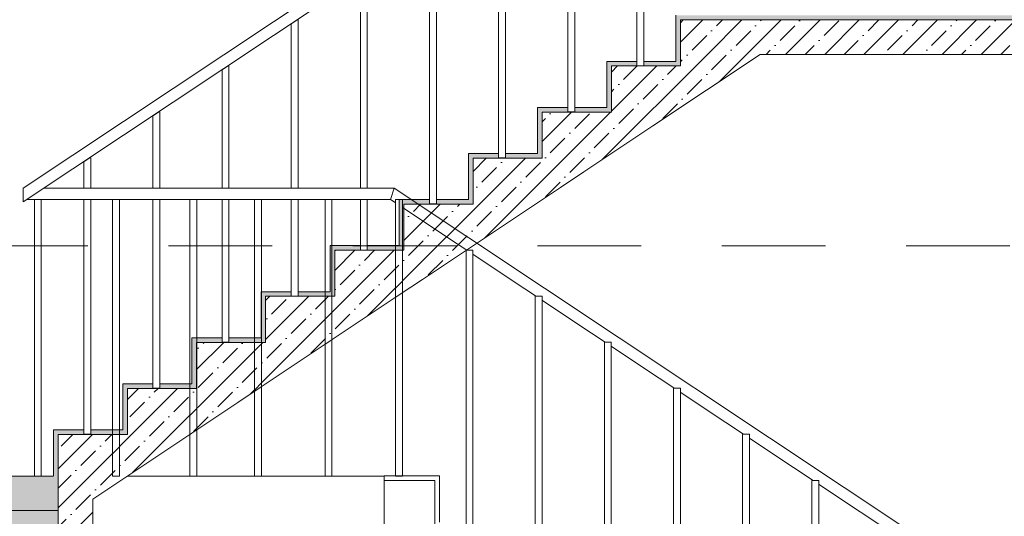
# Model space of a CAD drawing. Header units: millimetres. Extents: x -7244646 to -5701154, y 5723682 to 6071635.
# Tile 39 of 256: x -6390260 to -6385988, y 5738634 to 5740790. Entities that reach past the tile are written whole.
import ezdxf

# ---------------------------------------------------------------- set-up
doc = ezdxf.new("R2010")
doc.units = ezdxf.units.MM
doc.header["$MEASUREMENT"] = 0
doc.set_wipeout_variables(frame=1)
doc.linetypes.add('Dashed', pattern=[800, 450, -350])
doc.linetypes.add('Wipeout_Contour', pattern=[1000, 0, -1000])
for name, color, linetype, lineweight in [('0_Ном._пера__1', 7, 'Continuous', 0), ('0_Ном._пера__21', 7, 'Continuous', 5), ('АР-вертикальная связь - Лестница.АР_Ном._пера__1', 7, 'Continuous', 0), ('АР-вертикальная связь - Лестница.АР_Ном._пера__120', 7, 'Continuous', 0), ('АР-Перекрытия_Приямки.АР_Ном._пера__1', 7, 'Continuous', 0), ('АР-Перекрытия_Приямки.АР_Ном._пера__120', 7, 'Continuous', 0), ('АР-Стены внешние_Балконы _ лоджии.АР_Ном._пера__101', 252, 'Continuous', 0), ('АР-Стены_внутренние_пилоны.АР_Ном._пера__120', 7, 'Continuous', 0), ('АР-Чертеж-Размеры.АР_Ном._пера__1', 7, 'Continuous', 0)]:
    doc.layers.add(name, color=color, linetype=linetype, lineweight=lineweight)
for name, color, linetype in [('АР-вертикальная связь - Лестница.АР', 7, 'Continuous'), ('АР-Перекрытия_Приямки.АР', 7, 'Continuous'), ('АР-Чертеж-Размеры.АР', 7, 'Continuous')]:
    doc.layers.add(name, color=color, linetype=linetype)
doc.styles.add('РЎР“Р•РќР•Р\xa0Р\x98Р\xa0_РЎРўР\x98Р›Р¬_2', font='arial.ttf')
doc.dimstyles.new('СГЕНЕРИР_СТИЛЬ__1', dxfattribs={"dimtxt": 500, "dimasz": 237.5, "dimexe": 0.18, "dimexo": 43263.067461, "dimgap": 0, "dimtad": 1, "dimlfac": 0.001, "dimzin": 0, "dimdsep": 46, "dimtxsty": 'РЎР“Р•РќР•Р\xa0Р\x98Р\xa0_РЎРўР\x98Р›Р¬_2', "dimblk": 'ARROWHEAD_6', "dimblk1": 'ARROWHEAD_6', "dimblk2": 'ARROWHEAD_6', "dimcen": 0.09, "dimclrd": 7, "dimclre": 7, "dimclrt": 7, "dimadec": 0, "dimazin": 0, "dimtfac": 1, "dimtdec": 4, "dimtmove": 2, "dimatfit": 3, "dimfxl": 1, "dimtolj": 1, "dimtzin": 0, "dimarcsym": 0})
pattern_1 = [(45, (-7387333.12, 5739809.18), (-84.852814, 84.852814), []), (45, (-7387375.54, 5739851.61), (-84.852814, 84.852814), [90, -30, 0, -30])]

# ---------------------------------------------------------------- blocks, each defined once
blk = doc.blocks.new('*D52', base_point=(-7387333.1, 5739809.2))
at = {"layer": 'АР-Чертеж-Размеры.АР_Ном._пера__1', "color": 7, "linetype": 'Continuous', "lineweight": 0, "transparency": 16777216}
for p, q in [((-6411439.3, 5858499.2), (-6411439.3, 5858686.7)), ((-6411314.3, 5858374.2), (-6411564.3, 5858624.2)), ((-6388218.7, 5858499.2), (-6411673.7, 5858499.2)), ((-6411439.3, 5738589.2), (-6411439.3, 5858499.2)), ((-6411564.3, 5738714.2), (-6411314.3, 5738464.2)), ((-6411204.9, 5738589.2), (-6411673.7, 5738589.2)), ((-6411439.3, 5738401.7), (-6411439.3, 5738589.2))]:
    blk.add_line(p, q, dxfattribs=at)
at = {"layer": 'АР-Чертеж-Размеры.АР_Ном._пера__1', "color": 7, "lineweight": 0, "transparency": 16777216, "insert": (-6411889.3, 5853972.3), "char_height": 500, "attachment_point": 7, "rotation": 90, "style": 'РЎР“Р•РќР•Р\xa0Р\x98Р\xa0_РЎРўР\x98Р›Р¬_2'}
blk.add_mtext('\\A1;{\\pql;\\fArial|b0|i0|c204|p0;\\W1.000000;119,91}', dxfattribs=at)
blk = doc.blocks.new('ARROWHEAD_6')
at = {"color": 0, "linetype": 'Continuous', "lineweight": 0}
for p, q in [((-0.5, -0.5), (0.5, 0.5)), ((0, 0), (-1, 0))]:
    blk.add_line(p, q, dxfattribs=at)

msp = doc.modelspace()

# ---------------------------------------------------------------- hatches: boundary and pattern name
at = {"layer": '0_Ном._пера__1', "linetype": 'Continuous', "lineweight": 0}
h = msp.add_hatch(dxfattribs=at)
h.set_pattern_fill('ЖЕЛЕЗОБЕТОН__PROJECT__0003', style=0, pattern_type=2)
h.set_pattern_definition(pattern_1)
h.paths.add_polyline_path([(-6390092.718, 5738409.18), (-6401201.293, 5738409.18), (-6401201.293, 5738659.18), (-6390092.718, 5738659.18)])
at = {"layer": 'АР-вертикальная связь - Лестница.АР_Ном._пера__1', "linetype": 'Continuous', "lineweight": 0, "true_color": 0x000000}
for points in [[(-6387412.719, 5740789.4), (-6385862.134, 5740789.4), (-6385862.134, 5740809.4), (-6387412.719, 5740809.4)], [(-6387412.719, 5740789.4), (-6387412.719, 5740609.4), (-6387392.719, 5740609.4), (-6387392.719, 5740789.4)], [(-6387712.719, 5740589.4), (-6387392.719, 5740589.4), (-6387392.719, 5740609.4), (-6387712.719, 5740609.4)], [(-6387712.719, 5740589.4), (-6387712.719, 5740409.4), (-6387692.719, 5740409.4), (-6387692.719, 5740589.4)], [(-6388012.719, 5740389.4), (-6387692.719, 5740389.4), (-6387692.719, 5740409.4), (-6388012.719, 5740409.4)], [(-6388012.719, 5740389.4), (-6388012.719, 5740209.4), (-6387992.719, 5740209.4), (-6387992.719, 5740389.4)], [(-6388312.718, 5740189.4), (-6387992.719, 5740189.4), (-6387992.719, 5740209.4), (-6388312.718, 5740209.4)], [(-6390112.718, 5738989.4), (-6390112.718, 5738809.4), (-6390092.718, 5738809.4), (-6390092.718, 5738989.4)]]:
    msp.add_hatch(color=18, dxfattribs=at).paths.add_polyline_path(points)
at = {"layer": 'АР-вертикальная связь - Лестница.АР_Ном._пера__1', "linetype": 'Continuous', "lineweight": 0}
h = msp.add_hatch(dxfattribs=at)
h.set_pattern_fill('ЖЕЛЕЗОБЕТОН__PROJECT__0003', style=0, pattern_type=2)
h.set_pattern_definition(pattern_1)
h.paths.add_polyline_path([(-6385862.134, 5740789.4), (-6387392.719, 5740789.4), (-6387392.719, 5740639.4), (-6385862.134, 5740639.4)])

# ---------------------------------------------------------------- linework, layer by layer
at = {"layer": '0_Ном._пера__21', "color": 7, "linetype": 'Continuous', "lineweight": 5, "flags": 128}
msp.add_lwpolyline([(-6390092.718, 5738409.18), (-6401201.293, 5738409.18), (-6401201.293, 5738659.18), (-6390092.718, 5738659.18)], close=True, dxfattribs=at)
at = {"layer": 'АР-вертикальная связь - Лестница.АР_Ном._пера__120', "color": 7, "linetype": 'Continuous', "lineweight": 0}
for p, q in [((-6387412.719, 5740809.4), (-6387412.719, 5740789.4)), ((-6387412.719, 5740789.4), (-6387412.719, 5740609.4)), ((-6387712.719, 5740609.4), (-6387712.719, 5740589.4)), ((-6387412.719, 5740609.4), (-6387712.719, 5740609.4)), ((-6387712.719, 5740589.4), (-6387712.719, 5740409.4)), ((-6388012.719, 5740409.4), (-6388012.719, 5740389.4)), ((-6387712.719, 5740409.4), (-6388012.719, 5740409.4)), ((-6388012.719, 5740389.4), (-6388012.719, 5740209.4)), ((-6388312.718, 5740209.4), (-6388312.718, 5740189.4)), ((-6388012.719, 5740209.4), (-6388312.718, 5740209.4)), ((-6390112.718, 5739009.4), (-6390112.718, 5738989.4)), ((-6390112.718, 5738989.4), (-6390112.718, 5738809.4))]:
    msp.add_line(p, q, dxfattribs=at)
at = {"layer": 'АР-вертикальная связь - Лестница.АР_Ном._пера__120', "color": 7, "linetype": 'Continuous', "lineweight": 5}
for p, q in [((-6387392.719, 5740789.4), (-6387392.719, 5740639.4)), ((-6385862.134, 5740789.4), (-6387392.719, 5740789.4)), ((-6385888.549, 5740639.4), (-6387047.302, 5740639.4)), ((-6387392.719, 5740589.4), (-6387692.719, 5740589.4)), ((-6387692.719, 5740389.4), (-6387992.719, 5740389.4)), ((-6387992.719, 5740189.4), (-6388292.718, 5740189.4)), ((-6390092.718, 5738989.4), (-6390092.718, 5738809.4)), ((-6390092.718, 5738809.4), (-6390092.718, 5738509.4)), ((-6389942.718, 5738709.123), (-6389942.718, 5738409.18))]:
    msp.add_line(p, q, dxfattribs=at)
at = {"layer": 'АР-вертикальная связь - Лестница.АР_Ном._пера__120', "color": 7, "linetype": 'Continuous', "lineweight": 5, "flags": 128}
for points in [[(-6387392.719, 5740639.4), (-6387392.719, 5740609.4), (-6387392.719, 5740589.4)], [(-6387692.719, 5740589.4), (-6387692.719, 5740409.4), (-6387692.719, 5740389.4)], [(-6387992.719, 5740389.4), (-6387992.719, 5740209.4), (-6387992.719, 5740189.4)], [(-6389792.718, 5739189.4), (-6389792.718, 5739009.4), (-6389792.718, 5738989.4)]]:
    msp.add_lwpolyline(points, dxfattribs=at)
at = {"layer": 'АР-Перекрытия_Приямки.АР_Ном._пера__120', "color": 7, "linetype": 'Continuous', "lineweight": 5}
msp.add_line((-6390113.28, 5738659.18), (-6393618.183, 5738659.18), dxfattribs=at)

# ---------------------------------------------------------------- wipeouts: each hides what was drawn before it
at = {"color": 254, "linetype": 'Wipeout_Contour', "lineweight": 0, "ltscale": 34347887.50529362}
msp.add_wipeout([(-6388635.583, 5740059.18), (-6388650.994, 5740009.18), (-6386030.31, 5738265.728), (-6386030.31, 5738325.784)], dxfattribs=at)
at = {"color": 254, "linetype": 'Wipeout_Contour', "lineweight": 0, "ltscale": 34357003.5942128}
msp.add_wipeout([(-6390165.988, 5738809.18), (-6390165.988, 5740009.18), (-6390195.988, 5740009.18), (-6390195.988, 5738809.18)], dxfattribs=at)
at = {"color": 254, "linetype": 'Wipeout_Contour', "lineweight": 0, "ltscale": 34355993.37848372}
msp.add_wipeout([(-6389826.518, 5738809.18), (-6389826.518, 5740009.18), (-6389856.518, 5740009.18), (-6389856.518, 5738809.18)], dxfattribs=at)
at = {"color": 254, "linetype": 'Wipeout_Contour', "lineweight": 0, "ltscale": 34354997.61786141}
msp.add_wipeout([(-6389491.898, 5738809.18), (-6389491.898, 5740009.18), (-6389521.898, 5740009.18), (-6389521.898, 5738809.18)], dxfattribs=at)
at = {"color": 254, "linetype": 'Wipeout_Contour', "lineweight": 0, "ltscale": 34354160.61970015}
msp.add_wipeout([(-6389210.622, 5738809.18), (-6389210.622, 5740009.18), (-6389240.622, 5740009.18), (-6389240.622, 5738809.18)], dxfattribs=at)
at = {"color": 254, "linetype": 'Wipeout_Contour', "lineweight": 0, "ltscale": 34353251.48516904}
msp.add_wipeout([(-6388905.099, 5738809.18), (-6388905.099, 5740009.18), (-6388935.099, 5740009.18), (-6388935.099, 5738809.18)], dxfattribs=at)
at = {"color": 254, "linetype": 'Wipeout_Contour', "lineweight": 0, "ltscale": 34350795.28095143}
msp.add_wipeout([(-6388678.549, 5738809.18), (-6388678.549, 5738709.4), (-6388678.428, 5738709.4), (-6388678.428, 5738809.18)], dxfattribs=at).dxf.layer = 'АР-Перекрытия_Приямки.АР'

# ---------------------------------------------------------------- next in the draw order: hatches: boundary and pattern name
at = {"layer": 'АР-вертикальная связь - Лестница.АР_Ном._пера__1', "linetype": 'Continuous', "lineweight": 0, "true_color": 0x000000}
for points in [[(-6388312.718, 5740189.4), (-6388312.718, 5740009.4), (-6388292.718, 5740009.4), (-6388292.718, 5740189.4)], [(-6388912.718, 5739789.4), (-6388912.718, 5739609.4), (-6388892.718, 5739609.4), (-6388892.718, 5739789.4)], [(-6389212.718, 5739589.4), (-6388892.718, 5739589.4), (-6388892.718, 5739609.4), (-6389212.718, 5739609.4)], [(-6389212.718, 5739589.4), (-6389212.718, 5739409.4), (-6389192.718, 5739409.4), (-6389192.718, 5739589.4)], [(-6389512.718, 5739389.4), (-6389192.718, 5739389.4), (-6389192.718, 5739409.4), (-6389512.718, 5739409.4)], [(-6389512.718, 5739389.4), (-6389512.718, 5739209.4), (-6389492.718, 5739209.4), (-6389492.718, 5739389.4)], [(-6389812.718, 5739189.4), (-6389492.718, 5739189.4), (-6389492.718, 5739209.4), (-6389812.718, 5739209.4)], [(-6389812.718, 5739189.4), (-6389812.718, 5739009.4), (-6389792.718, 5739009.4), (-6389792.718, 5739189.4)], [(-6390112.718, 5738989.4), (-6389792.718, 5738989.4), (-6389792.718, 5739009.4), (-6390112.718, 5739009.4)]]:
    msp.add_hatch(color=18, dxfattribs=at).paths.add_polyline_path(points)
at = {"layer": 'АР-Перекрытия_Приямки.АР_Ном._пера__1', "linetype": 'Continuous', "lineweight": 0, "true_color": 0x000000}
msp.add_hatch(color=18, dxfattribs=at).paths.add_polyline_path([(-6393618.183, 5738809.18), (-6393618.183, 5738659.18), (-6390092.718, 5738659.18), (-6390092.718, 5738809.18)])

# ---------------------------------------------------------------- next in the draw order: linework, layer by layer
at = {"layer": '0_Ном._пера__1', "color": 7, "linetype": 'Continuous', "lineweight": 0, "flags": 128}
for points in [[(-6388635.583, 5740059.18), (-6388650.994, 5740009.18), (-6386030.31, 5738265.728), (-6386030.31, 5738325.784)], [(-6390165.988, 5738809.18), (-6390165.988, 5740009.18), (-6390195.988, 5740009.18), (-6390195.988, 5738809.18)], [(-6389826.518, 5738809.18), (-6389826.518, 5740009.18), (-6389856.518, 5740009.18), (-6389856.518, 5738809.18)], [(-6389491.898, 5738809.18), (-6389491.898, 5740009.18), (-6389521.898, 5740009.18), (-6389521.898, 5738809.18)], [(-6389210.622, 5738809.18), (-6389210.622, 5740009.18), (-6389240.622, 5740009.18), (-6389240.622, 5738809.18)], [(-6388905.099, 5738809.18), (-6388905.099, 5740009.18), (-6388935.099, 5740009.18), (-6388935.099, 5738809.18)]]:
    msp.add_lwpolyline(points, close=True, dxfattribs=at)
at = {"layer": 'АР-вертикальная связь - Лестница.АР_Ном._пера__120', "color": 7, "linetype": 'Continuous', "lineweight": 0}
for p, q in [((-6388312.718, 5740189.4), (-6388312.718, 5740009.4)), ((-6388912.718, 5739809.4), (-6388912.718, 5739789.4)), ((-6388912.718, 5739789.4), (-6388912.718, 5739609.4)), ((-6389212.718, 5739609.4), (-6389212.718, 5739589.4)), ((-6388912.718, 5739609.4), (-6389212.718, 5739609.4)), ((-6389212.718, 5739589.4), (-6389212.718, 5739409.4)), ((-6389512.718, 5739409.4), (-6389512.718, 5739389.4)), ((-6389212.718, 5739409.4), (-6389512.718, 5739409.4)), ((-6389512.718, 5739389.4), (-6389512.718, 5739209.4)), ((-6389812.718, 5739209.4), (-6389812.718, 5739189.4)), ((-6389512.718, 5739209.4), (-6389812.718, 5739209.4)), ((-6389812.718, 5739189.4), (-6389812.718, 5739009.4)), ((-6389812.718, 5739009.4), (-6390112.718, 5739009.4))]:
    msp.add_line(p, q, dxfattribs=at)
at = {"layer": 'АР-вертикальная связь - Лестница.АР_Ном._пера__120', "color": 7, "linetype": 'Continuous', "lineweight": 5}
for p, q in [((-6388892.718, 5739589.4), (-6389192.718, 5739589.4)), ((-6389192.718, 5739389.4), (-6389492.718, 5739389.4)), ((-6389492.718, 5739189.4), (-6389792.718, 5739189.4)), ((-6389792.718, 5738989.4), (-6390092.718, 5738989.4))]:
    msp.add_line(p, q, dxfattribs=at)
at = {"layer": 'АР-вертикальная связь - Лестница.АР_Ном._пера__120', "color": 7, "linetype": 'Continuous', "lineweight": 5, "flags": 128}
for points in [[(-6388292.718, 5740189.4), (-6388292.718, 5740009.4), (-6388292.718, 5739989.4)], [(-6388892.718, 5739789.4), (-6388892.718, 5739609.4), (-6388892.718, 5739589.4)], [(-6389192.718, 5739589.4), (-6389192.718, 5739409.4), (-6389192.718, 5739389.4)], [(-6389492.718, 5739389.4), (-6389492.718, 5739209.4), (-6389492.718, 5739189.4)]]:
    msp.add_lwpolyline(points, dxfattribs=at)
at = {"layer": 'АР-Перекрытия_Приямки.АР_Ном._пера__120', "color": 7, "linetype": 'Continuous', "lineweight": 0}
for p, q in [((-6390113.28, 5738809.18), (-6393618.183, 5738809.18)), ((-6389792.632, 5738809.18), (-6388678.549, 5738809.18))]:
    msp.add_line(p, q, dxfattribs=at)

# ---------------------------------------------------------------- next in the draw order: wipeouts: each hides what was drawn before it
at = {"color": 254, "linetype": 'Wipeout_Contour', "lineweight": 0, "ltscale": 34352342.37005387}
msp.add_wipeout([(-6388599.576, 5738809.18), (-6388599.576, 5740009.18), (-6388629.576, 5740009.18), (-6388629.576, 5738809.18)], dxfattribs=at)
at = {"color": 254, "linetype": 'Wipeout_Contour', "lineweight": 0, "ltscale": 34349978.97787262}
msp.add_wipeout([(-6388438.982, 5738809.4), (-6388458.982, 5738809.4), (-6388458.982, 5738609.4), (-6388438.982, 5738609.4)], dxfattribs=at).dxf.layer = 'АР-вертикальная связь - Лестница.АР'

# ---------------------------------------------------------------- next in the draw order: hatches: boundary and pattern name
at = {"layer": 'АР-вертикальная связь - Лестница.АР_Ном._пера__1', "linetype": 'Continuous', "lineweight": 0, "true_color": 0x000000}
for points in [[(-6388612.718, 5739989.4), (-6388292.718, 5739989.4), (-6388292.718, 5740009.4), (-6388612.718, 5740009.4)], [(-6388612.718, 5739989.4), (-6388612.718, 5739809.4), (-6388592.718, 5739809.4), (-6388592.718, 5739989.4)], [(-6388912.718, 5739789.4), (-6388592.718, 5739789.4), (-6388592.718, 5739809.4), (-6388912.718, 5739809.4)]]:
    msp.add_hatch(color=18, dxfattribs=at).paths.add_polyline_path(points)

# ---------------------------------------------------------------- next in the draw order: linework, layer by layer
at = {"layer": '0_Ном._пера__1', "color": 7, "linetype": 'Continuous', "lineweight": 0, "flags": 128}
msp.add_lwpolyline([(-6388599.576, 5738809.18), (-6388599.576, 5740009.18), (-6388629.576, 5740009.18), (-6388629.576, 5738809.18)], close=True, dxfattribs=at)
at = {"layer": 'АР-вертикальная связь - Лестница.АР_Ном._пера__120', "color": 7, "linetype": 'Continuous', "lineweight": 0}
for p, q in [((-6388612.718, 5740009.4), (-6388612.718, 5739989.4)), ((-6388312.718, 5740009.4), (-6388612.718, 5740009.4)), ((-6388612.718, 5739989.4), (-6388612.718, 5739809.4)), ((-6388612.718, 5739809.4), (-6388912.718, 5739809.4)), ((-6388678.549, 5738809.4), (-6388458.982, 5738809.4)), ((-6388458.982, 5738789.4), (-6388678.428, 5738789.4)), ((-6388438.982, 5738809.4), (-6388458.982, 5738809.4))]:
    msp.add_line(p, q, dxfattribs=at)
at = {"layer": 'АР-вертикальная связь - Лестница.АР_Ном._пера__120', "color": 7, "linetype": 'Continuous', "lineweight": 5}
for p, q in [((-6388292.718, 5739989.4), (-6388592.718, 5739989.4)), ((-6388592.718, 5739789.4), (-6388892.718, 5739789.4))]:
    msp.add_line(p, q, dxfattribs=at)
at = {"layer": 'АР-вертикальная связь - Лестница.АР_Ном._пера__120', "color": 7, "linetype": 'Continuous', "lineweight": 5, "flags": 128}
msp.add_lwpolyline([(-6388592.718, 5739989.4), (-6388592.718, 5739809.4), (-6388592.718, 5739789.4)], dxfattribs=at)

# ---------------------------------------------------------------- next in the draw order: wipeouts: each hides what was drawn before it
at = {"color": 254, "linetype": 'Wipeout_Contour', "lineweight": 0, "ltscale": 188893745.8133946}
msp.add_wipeout([(-6388682.802, 5738558.336), (-6386273.151, 5736951.902), (-6386273.151, 5737009.4), (-6386058.982, 5737009.4), (-6386058.982, 5737189.4), (-6386358.982, 5737189.4), (-6386358.982, 5737389.4), (-6386658.982, 5737389.4), (-6386658.982, 5737589.4), (-6386958.982, 5737589.4), (-6386958.982, 5737789.4), (-6387258.982, 5737789.4), (-6387258.982, 5737989.4), (-6387558.982, 5737989.4), (-6387558.982, 5738189.4), (-6387858.982, 5738189.4), (-6387858.982, 5738389.4), (-6388158.982, 5738389.4), (-6388158.982, 5738589.4), (-6388458.982, 5738589.4), (-6388458.982, 5738709.4), (-6388682.802, 5738709.4)], dxfattribs=at).dxf.layer = 'АР-вертикальная связь - Лестница.АР'

# ---------------------------------------------------------------- next in the draw order: hatches: boundary and pattern name
at = {"layer": 'АР-вертикальная связь - Лестница.АР_Ном._пера__1', "linetype": 'Continuous', "lineweight": 0}
h = msp.add_hatch(dxfattribs=at)
h.set_pattern_fill('ЖЕЛЕЗОБЕТОН__PROJECT__0003', style=0, pattern_type=2)
h.set_pattern_definition(pattern_1)
h.paths.add_polyline_path([(-6390092.718, 5738409.18), (-6389942.718, 5738409.18), (-6389942.718, 5738709.123), (-6389912.718, 5738729.123), (-6389812.718, 5738795.789), (-6389712.718, 5738862.456), (-6389612.718, 5738929.123), (-6389512.718, 5738995.789), (-6389412.718, 5739062.456), (-6389312.718, 5739129.123), (-6389212.718, 5739195.789), (-6389112.718, 5739262.456), (-6389012.718, 5739329.123), (-6388912.718, 5739395.789), (-6388812.718, 5739462.456), (-6388712.718, 5739529.123), (-6388612.718, 5739595.789), (-6388512.718, 5739662.456), (-6388412.718, 5739729.123), (-6388312.718, 5739795.789), (-6388212.718, 5739862.456), (-6388112.718, 5739929.123), (-6388012.719, 5739995.789), (-6387912.719, 5740062.456), (-6387812.719, 5740129.123), (-6387712.719, 5740195.789), (-6387612.719, 5740262.456), (-6387512.719, 5740329.123), (-6387047.302, 5740639.4), (-6387392.719, 5740639.4), (-6387392.719, 5740589.4), (-6387692.719, 5740589.4), (-6387692.719, 5740389.4), (-6387992.719, 5740389.4), (-6387992.719, 5740189.4), (-6388292.718, 5740189.4), (-6388292.718, 5739989.4), (-6388592.718, 5739989.4), (-6388592.718, 5739789.4), (-6388892.718, 5739789.4), (-6388892.718, 5739589.4), (-6389192.718, 5739589.4), (-6389192.718, 5739389.4), (-6389492.718, 5739389.4), (-6389492.718, 5739189.4), (-6389792.718, 5739189.4), (-6389792.718, 5738989.4), (-6390092.718, 5738989.4)])

# ---------------------------------------------------------------- next in the draw order: linework, layer by layer
at = {"layer": 'АР-вертикальная связь - Лестница.АР_Ном._пера__120', "color": 7, "linetype": 'Continuous', "lineweight": 0}
for p, q in [((-6388458.982, 5738789.4), (-6388458.982, 5738589.4)), ((-6388438.982, 5738609.4), (-6388438.982, 5738809.4))]:
    msp.add_line(p, q, dxfattribs=at)
at = {"layer": 'АР-вертикальная связь - Лестница.АР_Ном._пера__120', "color": 7, "linetype": 'Continuous', "lineweight": 5, "flags": 128}
msp.add_lwpolyline([(-6387047.302, 5740639.4), (-6387512.719, 5740329.123), (-6387612.719, 5740262.456), (-6387712.719, 5740195.789), (-6387812.719, 5740129.123), (-6387912.719, 5740062.456), (-6388012.719, 5739995.789), (-6388112.718, 5739929.123), (-6388212.718, 5739862.456), (-6388312.718, 5739795.789), (-6388412.718, 5739729.123), (-6388512.718, 5739662.456), (-6388612.718, 5739595.789), (-6388712.718, 5739529.123), (-6388812.718, 5739462.456), (-6388912.718, 5739395.789), (-6389012.718, 5739329.123), (-6389112.718, 5739262.456), (-6389212.718, 5739195.789), (-6389312.718, 5739129.123), (-6389412.718, 5739062.456), (-6389512.718, 5738995.789), (-6389612.718, 5738929.123), (-6389712.718, 5738862.456), (-6389812.718, 5738795.789), (-6389912.718, 5738729.123), (-6389942.718, 5738709.123)], dxfattribs=at)
at = {"layer": 'АР-Перекрытия_Приямки.АР_Ном._пера__120', "color": 7, "linetype": 'Continuous', "lineweight": 0}
msp.add_line((-6388678.549, 5738409.18), (-6388678.549, 5738809.18), dxfattribs=at)
at = {"layer": 'АР-Стены_внутренние_пилоны.АР_Ном._пера__120', "color": 7, "linetype": 'Continuous', "lineweight": 0}
msp.add_line((-6388678.428, 5738809.18), (-6388678.428, 5738709.4), dxfattribs=at)

# ---------------------------------------------------------------- next in the draw order: wipeouts: each hides what was drawn before it
at = {"color": 254, "linetype": 'Wipeout_Contour', "lineweight": 0, "ltscale": 34353986.86456362}
msp.add_wipeout([(-6387581.707, 5740590.4), (-6387581.707, 5741790.4), (-6387551.707, 5741790.4), (-6387551.707, 5740590.4)], dxfattribs=at)
at = {"color": 254, "linetype": 'Wipeout_Contour', "lineweight": 0, "ltscale": 34354344.59552296}
msp.add_wipeout([(-6387881.707, 5740390.4), (-6387881.707, 5741590.4), (-6387851.707, 5741590.4), (-6387851.707, 5740390.4)], dxfattribs=at)
at = {"color": 254, "linetype": 'Wipeout_Contour', "lineweight": 0, "ltscale": 34354702.38330211}
msp.add_wipeout([(-6388181.707, 5740190.4), (-6388181.707, 5741390.4), (-6388151.707, 5741390.4), (-6388151.707, 5740190.4)], dxfattribs=at)
at = {"color": 254, "linetype": 'Wipeout_Contour', "lineweight": 0, "ltscale": 34355060.22789934}
msp.add_wipeout([(-6388481.706, 5739990.4), (-6388481.706, 5741190.4), (-6388451.706, 5741190.4), (-6388451.706, 5739990.4)], dxfattribs=at)
at = {"color": 254, "linetype": 'Wipeout_Contour', "lineweight": 0, "ltscale": 34355418.12925909}
msp.add_wipeout([(-6388781.706, 5739790.4), (-6388781.706, 5740990.4), (-6388751.706, 5740990.4), (-6388751.706, 5739790.4)], dxfattribs=at)
at = {"color": 254, "linetype": 'Wipeout_Contour', "lineweight": 0, "ltscale": 34355776.08754084}
msp.add_wipeout([(-6389081.706, 5739590.4), (-6389081.706, 5740790.4), (-6389051.706, 5740790.4), (-6389051.706, 5739590.4)], dxfattribs=at)
at = {"color": 254, "linetype": 'Wipeout_Contour', "lineweight": 0, "ltscale": 34356134.10258156}
msp.add_wipeout([(-6389381.706, 5739390.4), (-6389381.706, 5740590.4), (-6389351.706, 5740590.4), (-6389351.706, 5739390.4)], dxfattribs=at)
at = {"color": 254, "linetype": 'Wipeout_Contour', "lineweight": 0, "ltscale": 34356492.17443325}
msp.add_wipeout([(-6389681.706, 5739190.4), (-6389681.706, 5740390.4), (-6389651.706, 5740390.4), (-6389651.706, 5739190.4)], dxfattribs=at)
at = {"color": 254, "linetype": 'Wipeout_Contour', "lineweight": 0, "ltscale": 34356850.3030941}
msp.add_wipeout([(-6389981.706, 5738990.4), (-6389981.706, 5740190.4), (-6389951.706, 5740190.4), (-6389951.706, 5738990.4)], dxfattribs=at)

# ---------------------------------------------------------------- next in the draw order: linework, layer by layer
at = {"layer": '0_Ном._пера__1', "color": 7, "linetype": 'Continuous', "lineweight": 0, "flags": 128}
for points in [[(-6387581.707, 5740590.4), (-6387581.707, 5741790.4), (-6387551.707, 5741790.4), (-6387551.707, 5740590.4)], [(-6387881.707, 5740390.4), (-6387881.707, 5741590.4), (-6387851.707, 5741590.4), (-6387851.707, 5740390.4)], [(-6388181.707, 5740190.4), (-6388181.707, 5741390.4), (-6388151.707, 5741390.4), (-6388151.707, 5740190.4)], [(-6388481.706, 5739990.4), (-6388481.706, 5741190.4), (-6388451.706, 5741190.4), (-6388451.706, 5739990.4)], [(-6388781.706, 5739790.4), (-6388781.706, 5740990.4), (-6388751.706, 5740990.4), (-6388751.706, 5739790.4)], [(-6389081.706, 5739590.4), (-6389081.706, 5740790.4), (-6389051.706, 5740790.4), (-6389051.706, 5739590.4)], [(-6389381.706, 5739390.4), (-6389381.706, 5740590.4), (-6389351.706, 5740590.4), (-6389351.706, 5739390.4)], [(-6389681.706, 5739190.4), (-6389681.706, 5740390.4), (-6389651.706, 5740390.4), (-6389651.706, 5739190.4)], [(-6389981.706, 5738990.4), (-6389981.706, 5740190.4), (-6389951.706, 5740190.4), (-6389951.706, 5738990.4)]]:
    msp.add_lwpolyline(points, close=True, dxfattribs=at)
at = {"layer": 'АР-Стены внешние_Балконы _ лоджии.АР_Ном._пера__101', "color": 252, "linetype": 'Dashed', "lineweight": 0}
msp.add_lwpolyline([(-6406413.794, 5739809.18), (-6333655.293, 5739809.18)], dxfattribs=at)

# ---------------------------------------------------------------- next in the draw order: wipeouts: each hides what was drawn before it
at = {"color": 254, "linetype": 'Wipeout_Contour', "lineweight": 0, "ltscale": 34356480.97831637}
msp.add_wipeout([(-6388650.994, 5740009.18), (-6390244.602, 5740009.18), (-6390244.602, 5740059.18), (-6388635.583, 5740059.18)], dxfattribs=at)

# ---------------------------------------------------------------- next in the draw order: linework, layer by layer
at = {"layer": '0_Ном._пера__1', "color": 7, "linetype": 'Continuous', "lineweight": 0, "flags": 128}
msp.add_lwpolyline([(-6388650.994, 5740009.18), (-6390244.602, 5740009.18), (-6390244.602, 5740059.18), (-6388635.583, 5740059.18)], close=True, dxfattribs=at)

# ---------------------------------------------------------------- next in the draw order: dimensions: what is measured, and where the dimension line sits
at = {"layer": 'АР-Чертеж-Размеры.АР', "color": 7, "linetype": 'Continuous', "lineweight": 0}
dim = msp.add_linear_dim(base=(-6411439.299, 5858499.18), p1=(-6410669.971, 5738589.18), p2=(-6383892.346, 5858499.18), angle=90, dimstyle='СГЕНЕРИР_СТИЛЬ__1', dxfattribs=at)
dim.commit()
dim.dimension.update_dxf_attribs({"geometry": '*D52', "text_midpoint": (-6412139.299, 5855000.125), "dimtype": 160, "text_rotation": 90})

# ---------------------------------------------------------------- next in the draw order: wipeouts: each hides what was drawn before it
at = {"color": 254, "linetype": 'Wipeout_Contour', "lineweight": 0, "ltscale": 34356900.83486234}
msp.add_wipeout([(-6386986.096, 5742227.179), (-6386986.096, 5742167.123), (-6390244.57, 5739999.124), (-6390244.57, 5740059.18)], dxfattribs=at)
at = {"color": 254, "linetype": 'Wipeout_Contour', "lineweight": 0, "ltscale": 34350845.49503684}
msp.add_wipeout([(-6388293.069, 5738590.4), (-6388293.069, 5739790.4), (-6388323.069, 5739790.4), (-6388323.069, 5738590.4)], dxfattribs=at)
at = {"color": 254, "linetype": 'Wipeout_Contour', "lineweight": 0, "ltscale": 34349418.18623072}
msp.add_wipeout([(-6387993.069, 5738390.4), (-6387993.069, 5739590.4), (-6388023.069, 5739590.4), (-6388023.069, 5738390.4)], dxfattribs=at)
at = {"color": 254, "linetype": 'Wipeout_Contour', "lineweight": 0, "ltscale": 34347990.87867035}
msp.add_wipeout([(-6387693.069, 5738190.4), (-6387693.069, 5739390.4), (-6387723.069, 5739390.4), (-6387723.069, 5738190.4)], dxfattribs=at)
at = {"color": 254, "linetype": 'Wipeout_Contour', "lineweight": 0, "ltscale": 34346563.57230216}
msp.add_wipeout([(-6387393.069, 5737990.4), (-6387393.069, 5739190.4), (-6387423.069, 5739190.4), (-6387423.069, 5737990.4)], dxfattribs=at)
at = {"color": 254, "linetype": 'Wipeout_Contour', "lineweight": 0, "ltscale": 34345136.26728752}
msp.add_wipeout([(-6387093.069, 5737790.4), (-6387093.069, 5738990.4), (-6387123.069, 5738990.4), (-6387123.069, 5737790.4)], dxfattribs=at)
at = {"color": 254, "linetype": 'Wipeout_Contour', "lineweight": 0, "ltscale": 34343708.96346536}
msp.add_wipeout([(-6386793.069, 5737590.4), (-6386793.069, 5738790.4), (-6386823.069, 5738790.4), (-6386823.069, 5737590.4)], dxfattribs=at)

# ---------------------------------------------------------------- next in the draw order: linework, layer by layer
at = {"layer": '0_Ном._пера__1', "color": 7, "linetype": 'Continuous', "lineweight": 0, "flags": 128}
for points in [[(-6386986.096, 5742227.179), (-6386986.096, 5742167.123), (-6390244.57, 5739999.124), (-6390244.57, 5740059.18)], [(-6388293.069, 5738590.4), (-6388293.069, 5739790.4), (-6388323.069, 5739790.4), (-6388323.069, 5738590.4)], [(-6387993.069, 5738390.4), (-6387993.069, 5739590.4), (-6388023.069, 5739590.4), (-6388023.069, 5738390.4)], [(-6387693.069, 5738190.4), (-6387693.069, 5739390.4), (-6387723.069, 5739390.4), (-6387723.069, 5738190.4)], [(-6387393.069, 5737990.4), (-6387393.069, 5739190.4), (-6387423.069, 5739190.4), (-6387423.069, 5737990.4)], [(-6387093.069, 5737790.4), (-6387093.069, 5738990.4), (-6387123.069, 5738990.4), (-6387123.069, 5737790.4)], [(-6386793.069, 5737590.4), (-6386793.069, 5738790.4), (-6386823.069, 5738790.4), (-6386823.069, 5737590.4)]]:
    msp.add_lwpolyline(points, close=True, dxfattribs=at)

doc.saveas('drawing.dxf')
